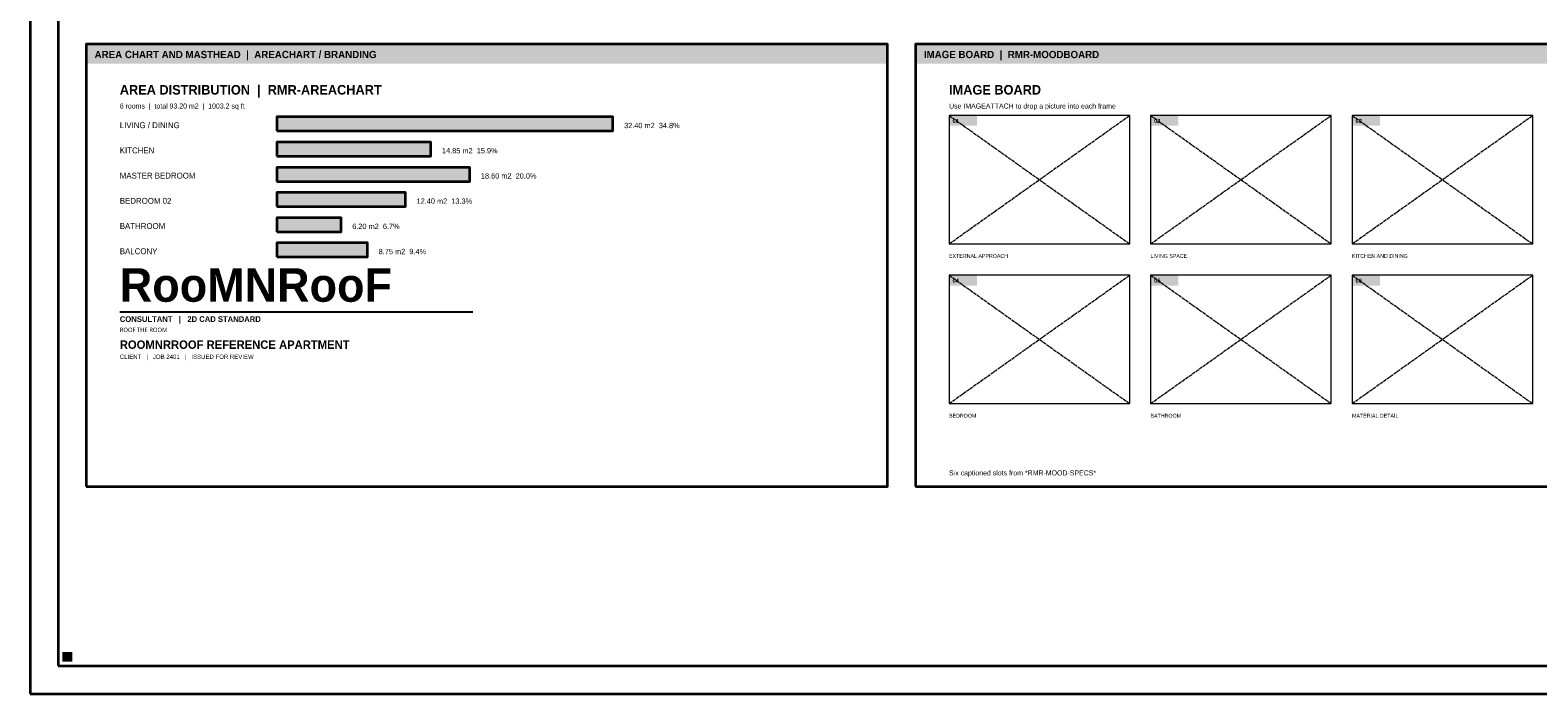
# Model space of a CAD drawing. Header units: millimetres. Extents: x 0 to 841, y 0 to 594.
# Tile 1 of 6: x 0 to 538, y 0 to 237. Entities that reach past the tile are written whole.
import ezdxf

# ---------------------------------------------------------------- set-up
doc = ezdxf.new("R2010")
doc.units = ezdxf.units.MM
doc.linetypes.add('DASHED', pattern=[1.524, 1.27, -0.254])
for name, color, linetype, lineweight, true_color in [('RMR-00-REF', 7, 'DASHED', 9, 0x919ba0), ('RMR-A-FRAME', 7, 'Continuous', 35, 0x1f2a33), ('RMR-A-TEXT', 7, 'Continuous', 13, 0x1f2a33), ('RMR-M-FILL', 7, 'Continuous', 9, 0xf4eee2), ('RMR-PRES-KEY', 7, 'Continuous', 18, 0xd6a34c), ('RMR-PRES-TITLE', 7, 'Continuous', 25, 0xc65d48), ('RMR-PRES-VPORT', 7, 'Continuous', 9, 0x2f74b5)]:
    doc.layers.add(name, color=color, linetype=linetype, lineweight=lineweight, true_color=true_color)
doc.styles.add('RMR-BODY', font='Aptos.ttf')
doc.styles.add('RMR-HEAD', font='Montserrat-SemiBold.ttf', dxfattribs={"width": 0.95})
doc.styles.add('RMR-LABEL', font='Aptos.ttf', dxfattribs={"width": 0.98})
doc.styles.add('RMR-MARK', font='RobotoMono-Regular.ttf', dxfattribs={"width": 0.9})
doc.styles.add('RMR-NOTE', font='Aptos.ttf', dxfattribs={"width": 0.95})
doc.styles.add('RMR-NUMBER', font='Montserrat-SemiBold.ttf', dxfattribs={"width": 0.9})
doc.styles.add('RMR-TITLE', font='Montserrat-SemiBold.ttf', dxfattribs={"width": 0.92})

msp = doc.modelspace()

# ---------------------------------------------------------------- linework, layer by layer
at = {"layer": 'RMR-00-REF', "true_color": 0x566874}
for p, q in [((328, 160.68), (392.48, 206.56)), ((328, 206.56), (392.48, 160.68)), ((399.92, 160.68), (464.4, 206.56)), ((399.92, 206.56), (464.4, 160.68)), ((471.84, 160.68), (536.32, 206.56)), ((471.84, 206.56), (536.32, 160.68)), ((328, 103.64), (392.48, 149.52)), ((328, 149.52), (392.48, 103.64)), ((399.92, 103.64), (464.4, 149.52)), ((399.92, 149.52), (464.4, 103.64)), ((471.84, 103.64), (536.32, 149.52)), ((471.84, 149.52), (536.32, 103.64))]:
    msp.add_line(p, q, dxfattribs=at)
at = {"layer": 'RMR-A-FRAME', "true_color": 0x1f2a33}
msp.add_lwpolyline([(0, 0), (841, 0), (841, 594), (0, 594), (0, 0)], dxfattribs=at)
at = {"layer": 'RMR-A-FRAME', "true_color": 0x398982}
msp.add_lwpolyline([(10, 10), (831, 10), (831, 584), (10, 584), (10, 10)], dxfattribs=at)
at = {"layer": 'RMR-A-FRAME', "true_color": 0x566874}
for points in [[(20, 74), (306, 74), (306, 232), (20, 232), (20, 74)], [(316, 74), (556, 74), (556, 232), (316, 232), (316, 74)], [(88, 201), (208, 201), (208, 206), (88, 206), (88, 201)], [(88, 192), (143, 192), (143, 197), (88, 197), (88, 192)], [(88, 183), (156.89, 183), (156.89, 188), (88, 188), (88, 183)], [(88, 174), (133.93, 174), (133.93, 179), (88, 179), (88, 174)], [(88, 165), (110.96, 165), (110.96, 170), (88, 170), (88, 165)], [(88, 156), (120.41, 156), (120.41, 161), (88, 161), (88, 156)]]:
    msp.add_lwpolyline(points, dxfattribs=at)
at = {"layer": 'RMR-M-FILL', "true_color": 0xc65d48}
for points in [[(88, 201), (208, 201), (88, 206), (208, 206)], [(88, 156), (120.41, 156), (88, 161), (120.41, 161)]]:
    msp.add_solid(points, dxfattribs=at)
at = {"layer": 'RMR-M-FILL', "true_color": 0xd6a34c}
msp.add_solid([(88, 192), (143, 192), (88, 197), (143, 197)], dxfattribs=at)
at = {"layer": 'RMR-M-FILL', "true_color": 0x398982}
msp.add_solid([(88, 183), (156.89, 183), (88, 188), (156.89, 188)], dxfattribs=at)
at = {"layer": 'RMR-M-FILL', "true_color": 0x2f74b5}
msp.add_solid([(88, 174), (133.93, 174), (88, 179), (133.93, 179)], dxfattribs=at)
at = {"layer": 'RMR-M-FILL', "true_color": 0x566874}
msp.add_solid([(88, 165), (110.96, 165), (88, 170), (110.96, 170)], dxfattribs=at)
at = {"layer": 'RMR-PRES-KEY', "true_color": 0xd6a34c}
msp.add_solid([(11.5, 11.5), (15, 11.5), (11.5, 15), (15, 15)], dxfattribs=at)
at = {"layer": 'RMR-PRES-TITLE', "true_color": 0xd6a34c}
msp.add_line((32, 136.4), (158, 136.4), dxfattribs=at)
at = {"layer": 'RMR-PRES-TITLE', "true_color": 0xc65d48}
for points in [[(20, 225), (306, 225), (20, 232), (306, 232)], [(316, 225), (556, 225), (316, 232), (556, 232)], [(328, 202.84), (337.92, 202.84), (328, 206.56), (337.92, 206.56)], [(399.92, 202.84), (409.84, 202.84), (399.92, 206.56), (409.84, 206.56)], [(471.84, 202.84), (481.76, 202.84), (471.84, 206.56), (481.76, 206.56)], [(328, 145.8), (337.92, 145.8), (328, 149.52), (337.92, 149.52)], [(399.92, 145.8), (409.84, 145.8), (399.92, 149.52), (409.84, 149.52)], [(471.84, 145.8), (481.76, 145.8), (471.84, 149.52), (481.76, 149.52)]]:
    msp.add_solid(points, dxfattribs=at)
at = {"layer": 'RMR-PRES-VPORT', "true_color": 0x398982}
for points in [[(328, 160.68), (392.48, 160.68), (392.48, 206.56), (328, 206.56), (328, 160.68)], [(399.92, 160.68), (464.4, 160.68), (464.4, 206.56), (399.92, 206.56), (399.92, 160.68)], [(471.84, 160.68), (536.32, 160.68), (536.32, 206.56), (471.84, 206.56), (471.84, 160.68)], [(328, 103.64), (392.48, 103.64), (392.48, 149.52), (328, 149.52), (328, 103.64)], [(399.92, 103.64), (464.4, 103.64), (464.4, 149.52), (399.92, 149.52), (399.92, 103.64)], [(471.84, 103.64), (536.32, 103.64), (536.32, 149.52), (471.84, 149.52), (471.84, 103.64)]]:
    msp.add_lwpolyline(points, dxfattribs=at)

# ---------------------------------------------------------------- texts
at = {"layer": 'RMR-A-TEXT', "true_color": 0xc65d48, "style": 'RMR-HEAD'}
for s, p in [('AREA DISTRIBUTION  |  RMR-AREACHART', (32, 214)), ('IMAGE BOARD', (328, 214))]:
    msp.add_text(s, height=3.4, dxfattribs=at).set_placement(p)
at = {"layer": 'RMR-A-TEXT', "true_color": 0x566874, "style": 'RMR-NOTE'}
for s, height, p in [('6 rooms  |  total 93.20 m2  |  1003.2 sq ft', 1.8, (32, 209)), ('Use IMAGEATTACH to drop a picture into each frame', 1.8, (328, 209)), ('CLIENT   |   JOB 2401   |   ISSUED FOR REVIEW', 1.56, (32, 119.6)), ('Six captioned slots from *RMR-MOOD-SPECS*', 1.8, (328, 78))]:
    msp.add_text(s, height=height, dxfattribs=at).set_placement(p)
at = {"layer": 'RMR-A-TEXT', "true_color": 0x1f2a33}
for s, height, style, p in [('LIVING / DINING', 2.1, 'RMR-LABEL', (32, 202)), ('32.40 m2  34.8%', 1.9, 'RMR-BODY', (212, 202)), ('KITCHEN', 2.1, 'RMR-LABEL', (32, 193)), ('14.85 m2  15.9%', 1.9, 'RMR-BODY', (147, 193)), ('MASTER BEDROOM', 2.1, 'RMR-LABEL', (32, 184)), ('18.60 m2  20.0%', 1.9, 'RMR-BODY', (160.89, 184)), ('BEDROOM 02', 2.1, 'RMR-LABEL', (32, 175)), ('12.40 m2  13.3%', 1.9, 'RMR-BODY', (137.93, 175)), ('BATHROOM', 2.1, 'RMR-LABEL', (32, 166)), ('6.20 m2  6.7%', 1.9, 'RMR-BODY', (114.96, 166)), ('BALCONY', 2.1, 'RMR-LABEL', (32, 157)), ('8.75 m2  9.4%', 1.9, 'RMR-BODY', (124.41, 157)), ('EXTERNAL APPROACH', 1.364, 'RMR-LABEL', (328, 155.68)), ('LIVING SPACE', 1.364, 'RMR-LABEL', (399.92, 155.68)), ('KITCHEN AND DINING', 1.364, 'RMR-LABEL', (471.84, 155.68)), ('CONSULTANT   |   2D CAD STANDARD', 2.04, 'RMR-HEAD', (32, 132.8)), ('ROOMNRROOF REFERENCE APARTMENT', 3, 'RMR-TITLE', (32, 123.2)), ('BEDROOM', 1.364, 'RMR-LABEL', (328, 98.64)), ('BATHROOM', 1.364, 'RMR-LABEL', (399.92, 98.64)), ('MATERIAL DETAIL', 1.364, 'RMR-LABEL', (471.84, 98.64))]:
    msp.add_text(s, height=height, dxfattribs=dict(at, style=style)).set_placement(p)
at = {"layer": 'RMR-A-TEXT', "true_color": 0xd6a34c, "style": 'RMR-MARK'}
msp.add_text('ROOF THE ROOM', height=1.56, dxfattribs=at).set_placement((32, 129.2))
at = {"layer": 'RMR-PRES-TITLE', "true_color": 0xeee1c9}
for s, height, style, p in [('AREA CHART AND MASTHEAD  |  AREACHART / BRANDING', 2.6, 'RMR-HEAD', (23, 227)), ('IMAGE BOARD  |  RMR-MOODBOARD', 2.6, 'RMR-HEAD', (319, 227)), ('01', 1.488, 'RMR-NUMBER', (329.24, 203.83)), ('02', 1.488, 'RMR-NUMBER', (401.16, 203.83)), ('03', 1.488, 'RMR-NUMBER', (473.08, 203.83)), ('04', 1.488, 'RMR-NUMBER', (329.24, 146.79)), ('05', 1.488, 'RMR-NUMBER', (401.16, 146.79)), ('06', 1.488, 'RMR-NUMBER', (473.08, 146.79))]:
    msp.add_text(s, height=height, dxfattribs=dict(at, style=style)).set_placement(p)
at = {"layer": 'RMR-PRES-TITLE', "true_color": 0xc65d48, "style": 'RMR-TITLE'}
msp.add_text('RooMNRooF', height=12, dxfattribs=at).set_placement((32, 140))

doc.saveas('drawing.dxf')
